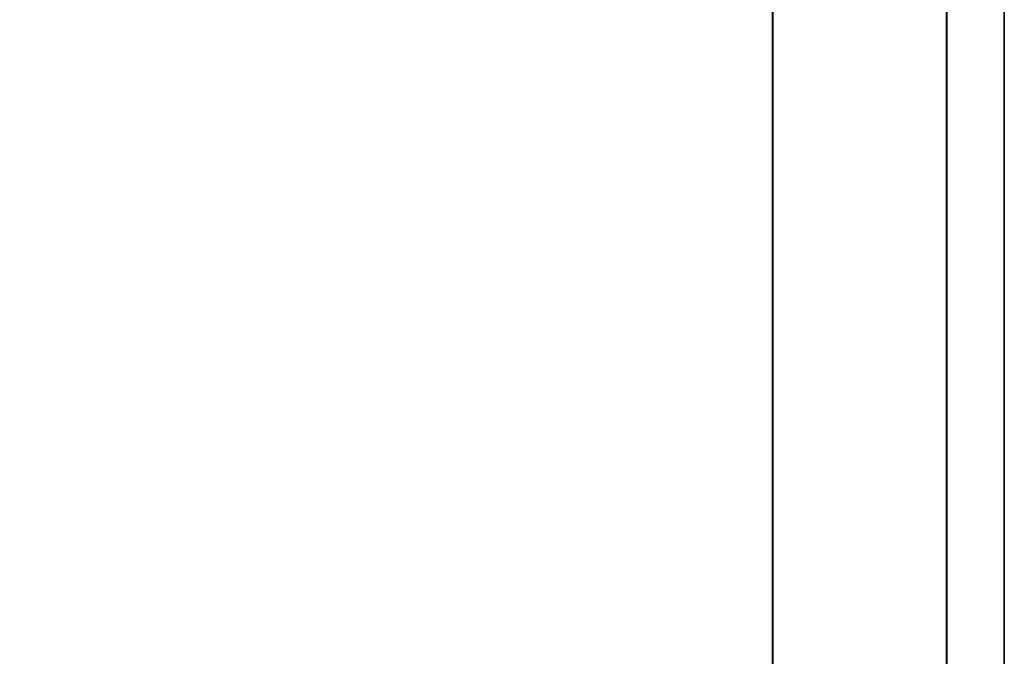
# Paper-space layout 'GENERAL SUMMARY' of a CAD drawing. Header units: feet. Extents: x -0.4 to 35.6, y -25.2 to 23.8.
# Tile 5 of 5: x 26.3 to 35.6, y 5.8 to 11.8. Entities that reach past the tile are written whole.
import ezdxf

# ---------------------------------------------------------------- set-up
doc = ezdxf.new("R2010")
doc.units = ezdxf.units.FT
doc.header["$MEASUREMENT"] = 0
doc.layers.add('SH_Border', color=7, linetype='Continuous', lineweight=40)

# ---------------------------------------------------------------- blocks, each defined once
blk = doc.blocks.new('BORDER_1')
at = {"flags": 128}
blk.add_lwpolyline([(0, 0), (36, 0), (36, 24), (0, 24)], close=True, dxfattribs=at)
at = {"layer": 'SH_Border', "color": 7, "linetype": 'Continuous', "lineweight": 40}
blk.add_line((33.81818181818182, 0.5454545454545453), (33.81818181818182, 23.45454545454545), dxfattribs=at)
at = {"layer": 'SH_Border', "color": 7, "linetype": 'Continuous', "lineweight": 40, "flags": 128}
blk.add_lwpolyline([(35.45454545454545, 23.45454545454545), (35.45454545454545, 0.5454545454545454), (1.636363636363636, 0.5454545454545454), (1.636363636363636, 23.45454545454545)], close=True, dxfattribs=at)

psp = doc.layouts.new('GENERAL SUMMARY')

# ---------------------------------------------------------------- linework, layer by layer
at = {"layer": 'Defpoints'}
psp.add_lwpolyline([(-0.3937010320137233, 23.8031504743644), (35.60629896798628, 23.8031504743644), (35.60629896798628, -0.1968495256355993), (-0.3937010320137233, -0.1968495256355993)], close=True, dxfattribs=at)

# ---------------------------------------------------------------- block references
psp.add_blockref('BORDER_1', (-0.3937010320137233, -0.1968495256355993))

doc.saveas('drawing.dxf')
